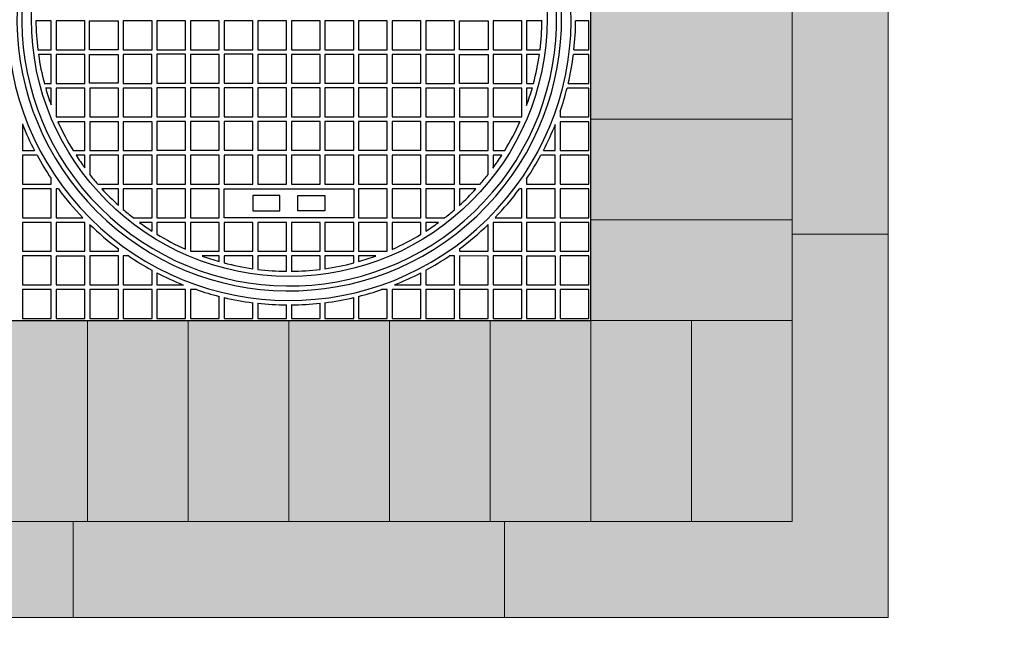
# Model space of a CAD drawing. Header units: metres. Extents: x 207669 to 209690, y 476021 to 477293.
# Tile 42 of 49: x 209334.827 to 209335.854, y 476336.673 to 476337.317. Entities that reach past the tile are written whole.
import ezdxf

# ---------------------------------------------------------------- set-up
doc = ezdxf.new("R2010")
doc.units = ezdxf.units.M
doc.linetypes.add('VH-OPSLUITBAND_100X200', pattern=[16, 8, -2, 4, -2])
doc.layers.get('0').update_dxf_attribs({"linetype": 'CONTINUOUS'})
doc.layers.get('defpoints').update_dxf_attribs({"color": 30, "linetype": 'CONTINUOUS'})
for name, color, linetype, lineweight in [('N-WE-RI-PUT_INSPECTIE-SD', 7, 'CONTINUOUS', 25), ('N-WE-VH-KANTVERHARDING-GD', 60, 'CONTINUOUS', 9), ('N-WE-VH-M', 7, 'CONTINUOUS', 18)]:
    doc.layers.add(name, color=color, linetype=linetype, lineweight=lineweight)
doc.layers.add('N-WE-VH-KANTOPSLUITING_OPSLUITBAND_100X200-AD', color=7, linetype='VH-OPSLUITBAND_100X200', lineweight=35, true_color=0x999999)
doc.layers.add('N-WE-VH-VERHARDING-BSS-AD', color=7, linetype='CONTINUOUS', lineweight=5, true_color=0x8c8c8c)
doc.styles.add('NLCS-ISO-M250-T25', font='NLCS-ISO.ttf')
doc.dimstyles.new('NLCS-M20-T25-PIJL-X_L2_H1', dxfattribs={"dimscale": 0.02, "dimtxt": 2.5, "dimasz": 2.5, "dimexe": 2, "dimexo": 2, "dimgap": 0.7, "dimtad": 1, "dimdec": 3, "dimzin": 0, "dimdsep": 46, "dimtxsty": 'NLCS-ISO-M250-T25', "dimcen": 0, "dimdle": 2, "dimclrd": 256, "dimclre": 256, "dimclrt": 256, "dimadec": 1, "dimazin": 0, "dimtfac": 1, "dimtdec": 3, "dimtofl": 0, "dimtmove": 1, "dimatfit": 0, "dimfxl": 2, "dimfxlon": 1, "dimtfillclr": 254, "dimtolj": 1, "dimtzin": 0, "dimlwd": 18, "dimlwe": 18, "dimarcsym": 0})

# ---------------------------------------------------------------- blocks, each defined once
blk = doc.blocks.new('*D26')
at = {"layer": 'defpoints', "color": 0, "transparency": 16777216}
for p in [(209334.7925, 476337.0028), (209335.4225, 476337.0032), (209335.4228, 476336.5511)]:
    blk.add_point(p, dxfattribs=at)
at = {"layer": 'N-WE-VH-M', "linetype": 'Continuous', "lineweight": 18, "transparency": 16777216}
for p, q in [((209334.7928, 476336.5906), (209334.7929, 476336.5106)), ((209335.4228, 476336.5911), (209335.4229, 476336.5111)), ((209334.8428, 476336.5507), (209335.3728, 476336.551))]:
    blk.add_line(p, q, dxfattribs=at)
at = {"layer": 'N-WE-VH-M', "transparency": 16777216}
for points in [[(209334.8428, 476336.559), (209334.8429, 476336.5423), (209334.7928, 476336.5506)], [(209335.3728, 476336.5594), (209335.3729, 476336.5427), (209335.4228, 476336.5511)]]:
    blk.add_solid(points, dxfattribs=at)
at = {"layer": 'N-WE-VH-M', "transparency": 16777216, "insert": (209335.1078, 476336.5899), "char_height": 0.05, "attachment_point": 5, "rotation": 0.0397, "style": 'NLCS-ISO-M250-T25'}
blk.add_mtext('\\A1;0.63', dxfattribs=at)
blk = doc.blocks.new('*D27')
at = {"layer": 'defpoints', "color": 0, "transparency": 16777216}
for p in [(209335.4225, 476337.0032), (209335.6325, 476337.0032), (209335.6325, 476336.5511)]:
    blk.add_point(p, dxfattribs=at)
at = {"layer": 'N-WE-VH-M', "linetype": 'Continuous', "lineweight": 18, "transparency": 16777216}
for p, q in [((209335.4225, 476336.5911), (209335.4225, 476336.5111)), ((209335.6325, 476336.5911), (209335.6325, 476336.5111)), ((209335.4725, 476336.5511), (209335.5825, 476336.5511)), ((209335.5275, 476336.5511), (209335.5659, 476336.4151)), ((209335.5659, 476336.4151), (209335.6939, 476336.4151))]:
    blk.add_line(p, q, dxfattribs=at)
at = {"layer": 'N-WE-VH-M', "transparency": 16777216}
for points in [[(209335.4725, 476336.5594), (209335.4725, 476336.5427), (209335.4225, 476336.5511)], [(209335.5825, 476336.5594), (209335.5825, 476336.5427), (209335.6325, 476336.5511)]]:
    blk.add_solid(points, dxfattribs=at)
at = {"layer": 'N-WE-VH-M', "transparency": 16777216, "insert": (209335.6299, 476336.4541), "char_height": 0.05, "attachment_point": 5, "style": 'NLCS-ISO-M250-T25'}
blk.add_mtext('\\A1;0.21', dxfattribs=at)
blk = doc.blocks.new('Inspectie put deksel')
at = {"color": 2, "linetype": 'Continuous'}
for p, q in [((0.63, 0), (0.63, 0.63)), ((0.0672, 0.3125), (0.0512, 0.3125)), ((0.0672, 0.2825), (0.0672, 0.3125)), ((0.1023, 0.3125), (0.0722, 0.3125)), ((0.0722, 0.3125), (0.0722, 0.2825)), ((0.1022, 0.2825), (0.1023, 0.3125)), ((0.1072, 0.3126), (0.1371, 0.3126)), ((0.1072, 0.2825), (0.1072, 0.3126)), ((0.1371, 0.3126), (0.1371, 0.2825)), ((0.1723, 0.3125), (0.1423, 0.3125)), ((0.1423, 0.3125), (0.1423, 0.2825)), ((0.1723, 0.2825), (0.1723, 0.3125)), ((0.2074, 0.3126), (0.1774, 0.3126)), ((0.1774, 0.3126), (0.1774, 0.2825)), ((0.2074, 0.2825), (0.2074, 0.3126)), ((0.2424, 0.3125), (0.2124, 0.3125)), ((0.2124, 0.3125), (0.2124, 0.2825)), ((0.2424, 0.2825), (0.2424, 0.3125)), ((0.2775, 0.3125), (0.2475, 0.3125)), ((0.2475, 0.3125), (0.2475, 0.2825)), ((0.2775, 0.2825), (0.2775, 0.3125)), ((0.3125, 0.3125), (0.2825, 0.3125)), ((0.2825, 0.3125), (0.2825, 0.2825)), ((0.3125, 0.2825), (0.3125, 0.3125)), ((0.3476, 0.3125), (0.3176, 0.3125)), ((0.3176, 0.3125), (0.3176, 0.2825)), ((0.3476, 0.2825), (0.3476, 0.3125)), ((0.3826, 0.3125), (0.3526, 0.3125)), ((0.3526, 0.3125), (0.3526, 0.2825)), ((0.3826, 0.2825), (0.3826, 0.3125)), ((0.4177, 0.3125), (0.3877, 0.3125)), ((0.3877, 0.3125), (0.3877, 0.2825)), ((0.4177, 0.2825), (0.4177, 0.3125)), ((0.4528, 0.3125), (0.4228, 0.3125)), ((0.4228, 0.3125), (0.4228, 0.2825)), ((0.4528, 0.2825), (0.4528, 0.3125)), ((0.4579, 0.3125), (0.4578, 0.2825)), ((0.4878, 0.3125), (0.4579, 0.3125)), ((0.4878, 0.2825), (0.4878, 0.3125)), ((0.4928, 0.3126), (0.5228, 0.3126)), ((0.4928, 0.2825), (0.4928, 0.3126)), ((0.5228, 0.3126), (0.5228, 0.2825)), ((0.5579, 0.3125), (0.528, 0.3125)), ((0.528, 0.3125), (0.528, 0.2825)), ((0.5579, 0.2825), (0.5579, 0.3125)), ((0.563, 0.3125), (0.563, 0.2825)), ((0.579, 0.3125), (0.563, 0.3125)), ((0.628, 0.3125), (0.6141, 0.3125)), ((0.628, 0.2825), (0.628, 0.3125)), ((0.0532, 0.2825), (0.0672, 0.2825)), ((0.0671, 0.2774), (0.0539, 0.2774)), ((0.0671, 0.2474), (0.0671, 0.2774)), ((0.0722, 0.2825), (0.1022, 0.2825)), ((0.1022, 0.2774), (0.0722, 0.2774)), ((0.0722, 0.2774), (0.0722, 0.2474)), ((0.1022, 0.2474), (0.1022, 0.2774)), ((0.1371, 0.2825), (0.1072, 0.2825)), ((0.1072, 0.2774), (0.1371, 0.2774)), ((0.1072, 0.2475), (0.1072, 0.2774)), ((0.1371, 0.2774), (0.1371, 0.2475)), ((0.1722, 0.2774), (0.1422, 0.2774)), ((0.1422, 0.2774), (0.1422, 0.2474)), ((0.1423, 0.2825), (0.1723, 0.2825)), ((0.1722, 0.2474), (0.1722, 0.2774)), ((0.1774, 0.2825), (0.2074, 0.2825)), ((0.2073, 0.2777), (0.1774, 0.2777)), ((0.1774, 0.2777), (0.1774, 0.2476)), ((0.2073, 0.2476), (0.2073, 0.2777)), ((0.2124, 0.2825), (0.2424, 0.2825)), ((0.2424, 0.2776), (0.2124, 0.2776)), ((0.2124, 0.2776), (0.2124, 0.2476)), ((0.2424, 0.2476), (0.2424, 0.2776)), ((0.2475, 0.2825), (0.2775, 0.2825)), ((0.2774, 0.2777), (0.2475, 0.2777)), ((0.2475, 0.2777), (0.2475, 0.2476)), ((0.2774, 0.2476), (0.2774, 0.2777)), ((0.2825, 0.2825), (0.3125, 0.2825)), ((0.3125, 0.2776), (0.2825, 0.2776)), ((0.2825, 0.2776), (0.2825, 0.2476)), ((0.3125, 0.2476), (0.3125, 0.2776)), ((0.3176, 0.2825), (0.3476, 0.2825)), ((0.3475, 0.2776), (0.3176, 0.2776)), ((0.3176, 0.2776), (0.3176, 0.2476)), ((0.3475, 0.2476), (0.3475, 0.2776)), ((0.3526, 0.2825), (0.3826, 0.2825)), ((0.3826, 0.2776), (0.3526, 0.2776)), ((0.3526, 0.2776), (0.3526, 0.2476)), ((0.3826, 0.2476), (0.3826, 0.2776)), ((0.3877, 0.2825), (0.4177, 0.2825)), ((0.4177, 0.2776), (0.3877, 0.2776)), ((0.3877, 0.2776), (0.3877, 0.2476)), ((0.4177, 0.2476), (0.4177, 0.2776)), ((0.4527, 0.2776), (0.4227, 0.2776)), ((0.4227, 0.2776), (0.4227, 0.2476)), ((0.4228, 0.2825), (0.4528, 0.2825)), ((0.4527, 0.2476), (0.4527, 0.2776)), ((0.4578, 0.2825), (0.4878, 0.2825)), ((0.4877, 0.2774), (0.4578, 0.2774)), ((0.4578, 0.2774), (0.4578, 0.2474)), ((0.4877, 0.2474), (0.4877, 0.2774)), ((0.5228, 0.2825), (0.4928, 0.2825)), ((0.4928, 0.2775), (0.5228, 0.2775)), ((0.4928, 0.2474), (0.4928, 0.2775)), ((0.5228, 0.2775), (0.5228, 0.2474)), ((0.5578, 0.2774), (0.5279, 0.2774)), ((0.5279, 0.2774), (0.5279, 0.2474)), ((0.528, 0.2825), (0.5579, 0.2825)), ((0.5578, 0.2474), (0.5578, 0.2774)), ((0.5629, 0.2774), (0.5629, 0.2474)), ((0.5763, 0.2774), (0.5629, 0.2774)), ((0.563, 0.2825), (0.577, 0.2825)), ((0.628, 0.2774), (0.6117, 0.2774)), ((0.6123, 0.2825), (0.628, 0.2825)), ((0.628, 0.2474), (0.628, 0.2774)), ((0.06, 0.2474), (0.0671, 0.2474)), ((0.0722, 0.2474), (0.1022, 0.2474)), ((0.1371, 0.2475), (0.1072, 0.2475)), ((0.1422, 0.2474), (0.1722, 0.2474)), ((0.1774, 0.2476), (0.2073, 0.2476)), ((0.2124, 0.2476), (0.2424, 0.2476)), ((0.2475, 0.2476), (0.2774, 0.2476)), ((0.2825, 0.2476), (0.3125, 0.2476)), ((0.3176, 0.2476), (0.3475, 0.2476)), ((0.3526, 0.2476), (0.3826, 0.2476)), ((0.3877, 0.2476), (0.4177, 0.2476)), ((0.4227, 0.2476), (0.4527, 0.2476)), ((0.4578, 0.2474), (0.4877, 0.2474)), ((0.5228, 0.2474), (0.4928, 0.2474)), ((0.5279, 0.2474), (0.5578, 0.2474)), ((0.5629, 0.2474), (0.5702, 0.2474)), ((0.6063, 0.2474), (0.628, 0.2474)), ((0.0671, 0.2424), (0.0614, 0.2424)), ((0.0671, 0.2249), (0.0671, 0.2424)), ((0.1022, 0.2424), (0.0722, 0.2424)), ((0.0722, 0.2424), (0.0722, 0.2124)), ((0.1022, 0.2124), (0.1022, 0.2424)), ((0.1372, 0.2424), (0.1073, 0.2424)), ((0.1073, 0.2424), (0.1073, 0.2124)), ((0.1372, 0.2124), (0.1372, 0.2424)), ((0.1722, 0.2424), (0.1422, 0.2424)), ((0.1422, 0.2424), (0.1422, 0.2124)), ((0.1722, 0.2124), (0.1722, 0.2424)), ((0.2074, 0.2426), (0.1774, 0.2426)), ((0.1774, 0.2426), (0.1774, 0.2126)), ((0.2074, 0.2126), (0.2074, 0.2426)), ((0.2424, 0.2426), (0.2124, 0.2426)), ((0.2124, 0.2426), (0.2124, 0.2126)), ((0.2424, 0.2126), (0.2424, 0.2426)), ((0.2775, 0.2426), (0.2475, 0.2426)), ((0.2475, 0.2426), (0.2475, 0.2126)), ((0.2775, 0.2126), (0.2775, 0.2426)), ((0.3125, 0.2426), (0.2825, 0.2426)), ((0.2825, 0.2426), (0.2825, 0.2126)), ((0.3125, 0.2126), (0.3125, 0.2426)), ((0.3476, 0.2426), (0.3176, 0.2426)), ((0.3176, 0.2426), (0.3176, 0.2126)), ((0.3476, 0.2126), (0.3476, 0.2426)), ((0.3826, 0.2426), (0.3526, 0.2426)), ((0.3526, 0.2426), (0.3526, 0.2126)), ((0.3826, 0.2126), (0.3826, 0.2426)), ((0.4177, 0.2426), (0.3877, 0.2426)), ((0.3877, 0.2426), (0.3877, 0.2126)), ((0.4177, 0.2126), (0.4177, 0.2426)), ((0.4528, 0.2426), (0.4228, 0.2426)), ((0.4228, 0.2426), (0.4228, 0.2126)), ((0.4528, 0.2126), (0.4528, 0.2426)), ((0.4877, 0.2424), (0.4578, 0.2424)), ((0.4578, 0.2424), (0.4578, 0.2124)), ((0.4877, 0.2124), (0.4877, 0.2424)), ((0.5228, 0.2424), (0.4928, 0.2424)), ((0.4928, 0.2424), (0.4928, 0.2124)), ((0.5228, 0.2124), (0.5228, 0.2424)), ((0.5578, 0.2424), (0.5279, 0.2424)), ((0.5279, 0.2424), (0.5279, 0.2124)), ((0.5578, 0.2124), (0.5578, 0.2424)), ((0.5629, 0.2424), (0.5629, 0.2242)), ((0.5688, 0.2424), (0.5629, 0.2424)), ((0.628, 0.2424), (0.6051, 0.2424)), ((0.628, 0.2124), (0.628, 0.2424)), ((0.598, 0.2182), (0.598, 0.2124)), ((0.0722, 0.2124), (0.1022, 0.2124)), ((0.1022, 0.2073), (0.0742, 0.2073)), ((0.1022, 0.1773), (0.1022, 0.2073)), ((0.1073, 0.2124), (0.1372, 0.2124)), ((0.1373, 0.2073), (0.1073, 0.2073)), ((0.1073, 0.2073), (0.1073, 0.1773)), ((0.1373, 0.1773), (0.1373, 0.2073)), ((0.1422, 0.2124), (0.1722, 0.2124)), ((0.1723, 0.2073), (0.1423, 0.2073)), ((0.1423, 0.2073), (0.1423, 0.1773)), ((0.1723, 0.1773), (0.1723, 0.2073)), ((0.1774, 0.2126), (0.2074, 0.2126)), ((0.2074, 0.2076), (0.1774, 0.2076)), ((0.1774, 0.2076), (0.1774, 0.1775)), ((0.2074, 0.1775), (0.2074, 0.2076)), ((0.2124, 0.2126), (0.2424, 0.2126)), ((0.2424, 0.2075), (0.2124, 0.2075)), ((0.2124, 0.2075), (0.2124, 0.1775)), ((0.2424, 0.1775), (0.2424, 0.2075)), ((0.2475, 0.2126), (0.2775, 0.2126)), ((0.2775, 0.2076), (0.2475, 0.2076)), ((0.2475, 0.2076), (0.2475, 0.1775)), ((0.2775, 0.1775), (0.2775, 0.2076)), ((0.2825, 0.2126), (0.3125, 0.2126)), ((0.3125, 0.2075), (0.2825, 0.2075)), ((0.2825, 0.2075), (0.2825, 0.1775)), ((0.3125, 0.1775), (0.3125, 0.2075)), ((0.3176, 0.2126), (0.3476, 0.2126)), ((0.3476, 0.2076), (0.3176, 0.2076)), ((0.3176, 0.2076), (0.3176, 0.1775)), ((0.3476, 0.1775), (0.3476, 0.2076)), ((0.3526, 0.2126), (0.3826, 0.2126)), ((0.3826, 0.2075), (0.3526, 0.2075)), ((0.3526, 0.2075), (0.3526, 0.1775)), ((0.3826, 0.1775), (0.3826, 0.2075)), ((0.3877, 0.2126), (0.4177, 0.2126)), ((0.4177, 0.2076), (0.3877, 0.2076)), ((0.3877, 0.2076), (0.3877, 0.1775)), ((0.4177, 0.1775), (0.4177, 0.2076)), ((0.4228, 0.2126), (0.4528, 0.2126)), ((0.4528, 0.2075), (0.4228, 0.2075)), ((0.4228, 0.2075), (0.4228, 0.1775)), ((0.4528, 0.1775), (0.4528, 0.2075)), ((0.4578, 0.2124), (0.4877, 0.2124)), ((0.4878, 0.2073), (0.4578, 0.2073)), ((0.4578, 0.2073), (0.4578, 0.1773)), ((0.4878, 0.1773), (0.4878, 0.2073)), ((0.4928, 0.2124), (0.5228, 0.2124)), ((0.5228, 0.2073), (0.4928, 0.2073)), ((0.4928, 0.2073), (0.4928, 0.1773)), ((0.5228, 0.1773), (0.5228, 0.2073)), ((0.5279, 0.2124), (0.5578, 0.2124)), ((0.5279, 0.2073), (0.5279, 0.1773)), ((0.5561, 0.2073), (0.5279, 0.2073)), ((0.598, 0.2124), (0.628, 0.2124)), ((0.628, 0.2073), (0.598, 0.2073)), ((0.598, 0.2073), (0.598, 0.1773)), ((0.628, 0.1773), (0.628, 0.2073)), ((0.0372, 0.205), (0.0372, 0.1773)), ((0.5929, 0.1773), (0.5929, 0.2046)), ((0.0372, 0.1773), (0.0498, 0.1773)), ((0.09, 0.1773), (0.1022, 0.1773)), ((0.1073, 0.1773), (0.1373, 0.1773)), ((0.1423, 0.1773), (0.1723, 0.1773)), ((0.1774, 0.1775), (0.2074, 0.1775)), ((0.2124, 0.1775), (0.2424, 0.1775)), ((0.2475, 0.1775), (0.2775, 0.1775)), ((0.2825, 0.1775), (0.3125, 0.1775)), ((0.3176, 0.1775), (0.3476, 0.1775)), ((0.3526, 0.1775), (0.3826, 0.1775)), ((0.3877, 0.1775), (0.4177, 0.1775)), ((0.4228, 0.1775), (0.4528, 0.1775)), ((0.4578, 0.1773), (0.4878, 0.1773)), ((0.4928, 0.1773), (0.5228, 0.1773)), ((0.5279, 0.1773), (0.5402, 0.1773)), ((0.5805, 0.1773), (0.5929, 0.1773)), ((0.598, 0.1773), (0.628, 0.1773)), ((0.0372, 0.1723), (0.0372, 0.1423)), ((0.0525, 0.1723), (0.0372, 0.1723)), ((0.1022, 0.1723), (0.0932, 0.1723)), ((0.1022, 0.1592), (0.1022, 0.1723)), ((0.1373, 0.1723), (0.1073, 0.1723)), ((0.1073, 0.1723), (0.1073, 0.1524)), ((0.1373, 0.1423), (0.1373, 0.1723)), ((0.1723, 0.1723), (0.1423, 0.1723)), ((0.1423, 0.1723), (0.1423, 0.1423)), ((0.1723, 0.1423), (0.1723, 0.1723)), ((0.2073, 0.1723), (0.1774, 0.1723)), ((0.1774, 0.1723), (0.1774, 0.1423)), ((0.2073, 0.1423), (0.2073, 0.1723)), ((0.2424, 0.1723), (0.2124, 0.1723)), ((0.2124, 0.1723), (0.2124, 0.1423)), ((0.2424, 0.1423), (0.2424, 0.1723)), ((0.2774, 0.1723), (0.2475, 0.1723)), ((0.2475, 0.1723), (0.2475, 0.1423)), ((0.2774, 0.1423), (0.2774, 0.1723)), ((0.3125, 0.1723), (0.2825, 0.1723)), ((0.2825, 0.1723), (0.2825, 0.1423)), ((0.3125, 0.1423), (0.3125, 0.1723)), ((0.3476, 0.1723), (0.3176, 0.1723)), ((0.3176, 0.1723), (0.3176, 0.1423)), ((0.3476, 0.1423), (0.3476, 0.1723)), ((0.3826, 0.1723), (0.3526, 0.1723)), ((0.3526, 0.1723), (0.3526, 0.1423)), ((0.3826, 0.1423), (0.3826, 0.1723)), ((0.4177, 0.1723), (0.3877, 0.1723)), ((0.3877, 0.1723), (0.3877, 0.1423)), ((0.4177, 0.1423), (0.4177, 0.1723)), ((0.4527, 0.1723), (0.4227, 0.1723)), ((0.4227, 0.1723), (0.4227, 0.1423)), ((0.4527, 0.1423), (0.4527, 0.1723)), ((0.4878, 0.1723), (0.4578, 0.1723)), ((0.4578, 0.1723), (0.4578, 0.1423)), ((0.4878, 0.1423), (0.4878, 0.1723)), ((0.5228, 0.1723), (0.4928, 0.1723)), ((0.4928, 0.1723), (0.4928, 0.1423)), ((0.5228, 0.1523), (0.5228, 0.1723)), ((0.5279, 0.1723), (0.5279, 0.159)), ((0.5371, 0.1723), (0.5279, 0.1723)), ((0.5929, 0.1723), (0.5778, 0.1723)), ((0.5929, 0.1423), (0.5929, 0.1723)), ((0.628, 0.1723), (0.598, 0.1723)), ((0.598, 0.1723), (0.598, 0.1423)), ((0.628, 0.1423), (0.628, 0.1723)), ((0.0672, 0.1423), (0.0672, 0.1481)), ((0.5629, 0.1478), (0.5629, 0.1423)), ((0.0372, 0.1423), (0.0672, 0.1423)), ((0.0671, 0.1372), (0.0372, 0.1372)), ((0.0372, 0.1372), (0.0372, 0.1072)), ((0.0671, 0.1072), (0.0671, 0.1372)), ((0.0722, 0.1372), (0.0722, 0.1072)), ((0.0748, 0.1372), (0.0722, 0.1372)), ((0.1157, 0.1423), (0.1373, 0.1423)), ((0.1373, 0.1372), (0.1201, 0.1372)), ((0.1373, 0.1201), (0.1373, 0.1372)), ((0.1423, 0.1423), (0.1723, 0.1423)), ((0.1723, 0.1372), (0.1423, 0.1372)), ((0.1423, 0.1372), (0.1423, 0.1157)), ((0.1723, 0.1072), (0.1723, 0.1372)), ((0.1774, 0.1423), (0.2073, 0.1423)), ((0.2073, 0.1373), (0.1774, 0.1373)), ((0.1774, 0.1373), (0.1774, 0.1072)), ((0.2073, 0.1072), (0.2073, 0.1373)), ((0.2124, 0.1423), (0.2424, 0.1423)), ((0.2424, 0.1372), (0.2124, 0.1372)), ((0.2124, 0.1372), (0.2124, 0.1072)), ((0.2424, 0.1072), (0.2424, 0.1372)), ((0.2474, 0.1372), (0.3827, 0.1372)), ((0.2474, 0.1072), (0.2474, 0.1372)), ((0.2475, 0.1423), (0.2774, 0.1423)), ((0.2825, 0.1423), (0.3125, 0.1423)), ((0.3176, 0.1423), (0.3476, 0.1423)), ((0.3526, 0.1423), (0.3826, 0.1423)), ((0.3827, 0.1372), (0.3827, 0.1072)), ((0.3877, 0.1423), (0.4177, 0.1423)), ((0.4177, 0.1373), (0.3877, 0.1373)), ((0.3877, 0.1373), (0.3877, 0.1072)), ((0.4177, 0.1072), (0.4177, 0.1373)), ((0.4227, 0.1423), (0.4527, 0.1423)), ((0.4527, 0.1372), (0.4227, 0.1372)), ((0.4227, 0.1372), (0.4227, 0.1072)), ((0.4527, 0.1072), (0.4527, 0.1372)), ((0.4578, 0.1423), (0.4878, 0.1423)), ((0.4878, 0.1373), (0.4578, 0.1373)), ((0.4578, 0.1373), (0.4578, 0.1072)), ((0.4878, 0.1155), (0.4878, 0.1373)), ((0.4928, 0.1423), (0.5146, 0.1423)), ((0.4928, 0.1372), (0.4928, 0.1199)), ((0.5101, 0.1372), (0.4928, 0.1372)), ((0.5579, 0.1373), (0.5555, 0.1373)), ((0.5579, 0.1072), (0.5579, 0.1373)), ((0.5629, 0.1423), (0.5929, 0.1423)), ((0.5929, 0.1372), (0.5629, 0.1372)), ((0.5629, 0.1372), (0.5629, 0.1072)), ((0.5929, 0.1072), (0.5929, 0.1372)), ((0.598, 0.1423), (0.628, 0.1423)), ((0.628, 0.1372), (0.598, 0.1373)), ((0.598, 0.1373), (0.598, 0.1072)), ((0.628, 0.1072), (0.628, 0.1372)), ((0.3055, 0.1302), (0.2775, 0.1302)), ((0.2775, 0.1302), (0.2775, 0.1142)), ((0.3055, 0.1142), (0.3055, 0.1302)), ((0.3245, 0.1142), (0.3245, 0.1302)), ((0.3245, 0.1302), (0.3526, 0.1302)), ((0.3526, 0.1302), (0.3526, 0.1142)), ((0.2775, 0.1142), (0.3055, 0.1142)), ((0.3526, 0.1142), (0.3245, 0.1142)), ((0.0372, 0.1072), (0.0671, 0.1072)), ((0.0722, 0.1072), (0.1003, 0.1072)), ((0.1525, 0.1072), (0.1723, 0.1072)), ((0.1774, 0.1072), (0.2073, 0.1072)), ((0.2124, 0.1072), (0.2424, 0.1072)), ((0.3827, 0.1072), (0.2474, 0.1072)), ((0.3877, 0.1072), (0.4177, 0.1072)), ((0.4227, 0.1072), (0.4527, 0.1072)), ((0.4578, 0.1072), (0.4777, 0.1072)), ((0.53, 0.1072), (0.5579, 0.1072)), ((0.5629, 0.1072), (0.5929, 0.1072)), ((0.598, 0.1072), (0.628, 0.1072)), ((0.0671, 0.1022), (0.0372, 0.1022)), ((0.0372, 0.1022), (0.0372, 0.0722)), ((0.0671, 0.0722), (0.0671, 0.1022)), ((0.1022, 0.1022), (0.0722, 0.1022)), ((0.0722, 0.1022), (0.0722, 0.0722)), ((0.1022, 0.0722), (0.1022, 0.1022)), ((0.1073, 0.1002), (0.1073, 0.0722)), ((0.1723, 0.1022), (0.1591, 0.1022)), ((0.1723, 0.0932), (0.1723, 0.1022)), ((0.2073, 0.1022), (0.1774, 0.1022)), ((0.1774, 0.1022), (0.1774, 0.09)), ((0.2073, 0.0742), (0.2073, 0.1022)), ((0.2424, 0.1022), (0.2124, 0.1022)), ((0.2124, 0.1022), (0.2124, 0.0722)), ((0.2424, 0.0722), (0.2424, 0.1022)), ((0.2774, 0.1022), (0.2475, 0.1022)), ((0.2475, 0.1022), (0.2475, 0.0722)), ((0.2774, 0.0722), (0.2774, 0.1022)), ((0.3125, 0.1022), (0.2825, 0.1022)), ((0.2825, 0.1022), (0.2825, 0.0722)), ((0.3125, 0.0722), (0.3125, 0.1022)), ((0.3475, 0.1022), (0.3176, 0.1022)), ((0.3176, 0.1022), (0.3176, 0.0722)), ((0.3475, 0.0722), (0.3475, 0.1022)), ((0.3826, 0.1022), (0.3526, 0.1022)), ((0.3526, 0.1022), (0.3526, 0.0722)), ((0.3826, 0.0722), (0.3826, 0.1022)), ((0.4177, 0.1022), (0.3877, 0.1022)), ((0.3877, 0.1022), (0.3877, 0.0722)), ((0.4176, 0.0722), (0.4177, 0.1022)), ((0.4527, 0.1022), (0.4227, 0.1022)), ((0.4227, 0.1022), (0.4227, 0.0741)), ((0.4527, 0.0899), (0.4527, 0.1022)), ((0.4578, 0.1022), (0.4578, 0.0931)), ((0.4711, 0.1022), (0.4578, 0.1022)), ((0.5228, 0.0722), (0.5228, 0.1)), ((0.5579, 0.1022), (0.5279, 0.1022)), ((0.5279, 0.1022), (0.5279, 0.0722)), ((0.5579, 0.0722), (0.5579, 0.1022)), ((0.5929, 0.1022), (0.5629, 0.1022)), ((0.5629, 0.1022), (0.5629, 0.0722)), ((0.5929, 0.0722), (0.5929, 0.1022)), ((0.628, 0.1022), (0.598, 0.1022)), ((0.598, 0.1022), (0.598, 0.0722)), ((0.628, 0.0722), (0.628, 0.1022)), ((0.0372, 0.0722), (0.0671, 0.0722)), ((0.0722, 0.0722), (0.1022, 0.0722)), ((0.1073, 0.0722), (0.1372, 0.0722)), ((0.1372, 0.0722), (0.1372, 0.0748)), ((0.2124, 0.0722), (0.2424, 0.0722)), ((0.2475, 0.0722), (0.2774, 0.0722)), ((0.2825, 0.0722), (0.3125, 0.0722)), ((0.3176, 0.0722), (0.3475, 0.0722)), ((0.3526, 0.0722), (0.3826, 0.0722)), ((0.3877, 0.0722), (0.4176, 0.0722)), ((0.4928, 0.0746), (0.4928, 0.0722)), ((0.4928, 0.0722), (0.5228, 0.0722)), ((0.5279, 0.0722), (0.5579, 0.0722)), ((0.5629, 0.0722), (0.5929, 0.0722)), ((0.598, 0.0722), (0.628, 0.0722)), ((0.0672, 0.0672), (0.0372, 0.0672)), ((0.0372, 0.0672), (0.0372, 0.0371)), ((0.0672, 0.0371), (0.0672, 0.0672)), ((0.1022, 0.0671), (0.0722, 0.0671)), ((0.0722, 0.0671), (0.0722, 0.0371)), ((0.1022, 0.0371), (0.1022, 0.0671)), ((0.1373, 0.0672), (0.1073, 0.0672)), ((0.1073, 0.0672), (0.1073, 0.0371)), ((0.1373, 0.0371), (0.1373, 0.0672)), ((0.1423, 0.0672), (0.1423, 0.0372)), ((0.1481, 0.0672), (0.1423, 0.0672)), ((0.2424, 0.0672), (0.2247, 0.0672)), ((0.2424, 0.0614), (0.2424, 0.0672)), ((0.2775, 0.0672), (0.2475, 0.0672)), ((0.2475, 0.0672), (0.2475, 0.06)), ((0.2775, 0.0539), (0.2775, 0.0672)), ((0.3125, 0.0672), (0.2825, 0.0672)), ((0.2825, 0.0672), (0.2825, 0.0532)), ((0.3125, 0.0512), (0.3125, 0.0672)), ((0.3476, 0.0672), (0.3176, 0.0672)), ((0.3176, 0.0672), (0.3176, 0.0512)), ((0.3476, 0.0532), (0.3476, 0.0672)), ((0.3826, 0.0672), (0.3526, 0.0672)), ((0.3526, 0.0672), (0.3526, 0.0539)), ((0.3826, 0.06), (0.3826, 0.0672)), ((0.3877, 0.0672), (0.3877, 0.0614)), ((0.4056, 0.0672), (0.3877, 0.0672)), ((0.4878, 0.0672), (0.4822, 0.0672)), ((0.4878, 0.0371), (0.4878, 0.0672)), ((0.5229, 0.0671), (0.4929, 0.0672)), ((0.4929, 0.0672), (0.4929, 0.0371)), ((0.5229, 0.0371), (0.5229, 0.0671)), ((0.5579, 0.0672), (0.528, 0.0672)), ((0.528, 0.0672), (0.528, 0.0371)), ((0.5579, 0.0371), (0.5579, 0.0672)), ((0.593, 0.0671), (0.563, 0.0671)), ((0.563, 0.0671), (0.563, 0.0371)), ((0.593, 0.0371), (0.593, 0.0671)), ((0.628, 0.0672), (0.5981, 0.0672)), ((0.5981, 0.0672), (0.5981, 0.0371)), ((0.628, 0.0371), (0.628, 0.0672)), ((0.1723, 0.0372), (0.1723, 0.0524)), ((0.4578, 0.0524), (0.4578, 0.0371)), ((0.1774, 0.0497), (0.1774, 0.0372)), ((0.4527, 0.0371), (0.4527, 0.0497)), ((0.0372, 0.0371), (0.0672, 0.0371)), ((0.0672, 0.0321), (0.0372, 0.0321)), ((0.0372, 0.0321), (0.0372, 0.0021)), ((0.0672, 0.0021), (0.0672, 0.0321)), ((0.0722, 0.0371), (0.1022, 0.0371)), ((0.1022, 0.0321), (0.0722, 0.0321)), ((0.0722, 0.0321), (0.0722, 0.0021)), ((0.1022, 0.0021), (0.1022, 0.0321)), ((0.1073, 0.0371), (0.1373, 0.0371)), ((0.1373, 0.0321), (0.1073, 0.0321)), ((0.1073, 0.0321), (0.1073, 0.0021)), ((0.1373, 0.0021), (0.1373, 0.0321)), ((0.1423, 0.0372), (0.1723, 0.0372)), ((0.1723, 0.0321), (0.1423, 0.0321)), ((0.1423, 0.0321), (0.1423, 0.0021)), ((0.1723, 0.0021), (0.1723, 0.0321)), ((0.1774, 0.0372), (0.205, 0.0372)), ((0.2074, 0.0322), (0.1774, 0.0322)), ((0.1774, 0.0322), (0.1774, 0.0021)), ((0.2074, 0.0021), (0.2074, 0.0322)), ((0.2124, 0.0321), (0.2124, 0.0021)), ((0.2186, 0.0321), (0.2124, 0.0321)), ((0.4177, 0.0321), (0.4117, 0.0321)), ((0.4177, 0.0021), (0.4177, 0.0321)), ((0.4527, 0.0321), (0.4227, 0.0321)), ((0.4227, 0.0321), (0.4227, 0.0021)), ((0.4253, 0.0371), (0.4527, 0.0371)), ((0.4527, 0.0021), (0.4527, 0.0321)), ((0.4578, 0.0371), (0.4878, 0.0371)), ((0.4878, 0.0321), (0.4578, 0.0321)), ((0.4578, 0.0321), (0.4578, 0.0021)), ((0.4878, 0.0021), (0.4878, 0.0321)), ((0.4929, 0.0371), (0.5229, 0.0371)), ((0.5229, 0.0321), (0.4929, 0.0321)), ((0.4929, 0.0321), (0.4929, 0.0021)), ((0.5229, 0.0021), (0.5229, 0.0321)), ((0.528, 0.0371), (0.5579, 0.0371)), ((0.5579, 0.0321), (0.528, 0.0321)), ((0.528, 0.0321), (0.528, 0.0021)), ((0.5579, 0.0021), (0.5579, 0.0321)), ((0.563, 0.0371), (0.593, 0.0371)), ((0.593, 0.0321), (0.563, 0.0321)), ((0.563, 0.0321), (0.563, 0.0021)), ((0.593, 0.0021), (0.593, 0.0321)), ((0.5981, 0.0371), (0.628, 0.0371)), ((0.628, 0.0321), (0.5981, 0.0321)), ((0.5981, 0.0321), (0.5981, 0.0021)), ((0.628, 0.0021), (0.628, 0.0321)), ((0.2424, 0.0021), (0.2424, 0.0251)), ((0.2475, 0.0239), (0.2475, 0.0021)), ((0.3826, 0.0021), (0.3826, 0.0238)), ((0.3877, 0.0251), (0.3877, 0.0021)), ((0.2775, 0.0021), (0.2775, 0.0185)), ((0.2825, 0.0179), (0.2825, 0.0021)), ((0.3125, 0.0021), (0.3125, 0.0161)), ((0.3176, 0.0161), (0.3176, 0.0021)), ((0.3476, 0.0021), (0.3476, 0.0179)), ((0.3526, 0.0185), (0.3526, 0.0021)), ((0, 0), (0.63, 0)), ((0.0372, 0.0021), (0.0672, 0.0021)), ((0.0722, 0.0021), (0.1022, 0.0021)), ((0.1073, 0.0021), (0.1373, 0.0021)), ((0.1423, 0.0021), (0.1723, 0.0021)), ((0.1774, 0.0021), (0.2074, 0.0021)), ((0.2124, 0.0021), (0.2424, 0.0021)), ((0.2475, 0.0021), (0.2775, 0.0021)), ((0.2825, 0.0021), (0.3125, 0.0021)), ((0.3176, 0.0021), (0.3476, 0.0021)), ((0.3526, 0.0021), (0.3826, 0.0021)), ((0.3877, 0.0021), (0.4177, 0.0021)), ((0.4227, 0.0021), (0.4527, 0.0021)), ((0.4578, 0.0021), (0.4878, 0.0021)), ((0.4929, 0.0021), (0.5229, 0.0021)), ((0.528, 0.0021), (0.5579, 0.0021)), ((0.563, 0.0021), (0.593, 0.0021)), ((0.5981, 0.0021), (0.628, 0.0021))]:
    blk.add_line(p, q, dxfattribs=at)
blk.add_circle((0.3154, 0.3148), 0.2689, dxfattribs=at)
for centre, radius, start, end in [((0.3154, 0.3148), 0.294, 45.9948, 44.1296), ((0.3154, 0.3148), 0.284, 48.1289, 42.0052), ((0.3154, 0.3148), 0.2789, 47.7369, 42.3986), ((0.3151, 0.3151), 0.2639, 180.5566, 187.0941), ((0.3151, 0.3151), 0.2639, 352.9067, 359.4391), ((0.3151, 0.3151), 0.299, 353.7417, 359.5091), ((0.3151, 0.3151), 0.2639, 188.2077, 194.8653), ((0.3151, 0.3151), 0.2639, 345.1357, 351.7881), ((0.3151, 0.3151), 0.299, 346.9115, 352.7607), ((0.3151, 0.3151), 0.2639, 195.9906, 199.9853), ((0.3151, 0.3151), 0.2639, 339.8472, 344.1891), ((0.3151, 0.3151), 0.299, 341.0982, 345.9263), ((0.3151, 0.3151), 0.2639, 204.1042, 211.473), ((0.3151, 0.3151), 0.2639, 328.5287, 335.9026), ((0.3151, 0.3151), 0.299, 201.6178, 207.4435), ((0.3151, 0.3151), 0.299, 332.5572, 338.3109), ((0.3151, 0.3151), 0.299, 208.528, 213.9585), ((0.3151, 0.3151), 0.2639, 212.7597, 216.2169), ((0.3151, 0.3151), 0.2639, 323.7315, 327.2479), ((0.3151, 0.3151), 0.299, 325.9807, 331.4678), ((0.3151, 0.3151), 0.2639, 218.0476, 220.9058), ((0.3151, 0.3151), 0.2639, 319.0965, 321.9027), ((0.3151, 0.3151), 0.299, 216.5083, 224.0518), ((0.3151, 0.3151), 0.2639, 222.3675, 227.6232), ((0.3151, 0.3151), 0.2639, 312.3179, 317.6283), ((0.3151, 0.3151), 0.299, 315.9501, 323.4984), ((0.3151, 0.3151), 0.2639, 229.0781, 231.9603), ((0.3151, 0.3151), 0.2639, 308.0354, 310.8508), ((0.3151, 0.3151), 0.299, 225.9565, 233.4887), ((0.3151, 0.3151), 0.2639, 233.7657, 237.2239), ((0.3151, 0.3151), 0.2639, 302.7211, 306.2386), ((0.3151, 0.3151), 0.299, 306.4627, 313.9992), ((0.3151, 0.3151), 0.2639, 238.5288, 245.8873), ((0.3151, 0.3151), 0.2639, 294.0531, 301.4169), ((0.3151, 0.3151), 0.299, 236.0249, 241.4627), ((0.3151, 0.3151), 0.2639, 249.9582, 254.0064), ((0.3151, 0.3151), 0.2639, 285.966, 290.0522), ((0.3151, 0.3151), 0.299, 298.5105, 303.9788), ((0.3151, 0.3151), 0.2639, 255.1528, 261.7956), ((0.3151, 0.3151), 0.2639, 262.9028, 269.4341), ((0.3151, 0.3151), 0.2639, 270.5392, 277.0624), ((0.3151, 0.3151), 0.2639, 278.1695, 284.8197), ((0.3151, 0.3151), 0.299, 242.5674, 248.3809), ((0.3151, 0.3151), 0.299, 291.6149, 297.406), ((0.3151, 0.3151), 0.299, 251.1639, 255.9229), ((0.3151, 0.3151), 0.299, 284.0524, 288.8456), ((0.3151, 0.3151), 0.299, 256.9264, 262.7629), ((0.3151, 0.3151), 0.299, 277.2059, 283.049), ((0.3151, 0.3151), 0.299, 263.7383, 269.5002), ((0.3151, 0.3151), 0.299, 270.4757, 276.2306)]:
    blk.add_arc(centre, radius, start, end, dxfattribs=at)
blk = doc.blocks.new('*D32')
at = {"layer": 'defpoints', "color": 0, "transparency": 16777216}
for p in [(209335.6325, 476336.7932), (209335.7325, 476336.7932), (209335.7325, 476336.5511)]:
    blk.add_point(p, dxfattribs=at)
at = {"layer": 'N-WE-VH-M', "linetype": 'Continuous', "lineweight": 18, "transparency": 16777216}
for p, q in [((209335.6325, 476336.5911), (209335.6325, 476336.5111)), ((209335.7325, 476336.5911), (209335.7325, 476336.5111)), ((209335.5825, 476336.5511), (209335.5325, 476336.5511)), ((209335.6325, 476336.5511), (209335.7325, 476336.5511)), ((209335.6825, 476336.5511), (209335.7233, 476336.4151)), ((209335.7825, 476336.5511), (209335.8325, 476336.5511)), ((209335.7233, 476336.4151), (209335.8513, 476336.4151))]:
    blk.add_line(p, q, dxfattribs=at)
at = {"layer": 'N-WE-VH-M', "transparency": 16777216}
for points in [[(209335.5825, 476336.5594), (209335.5825, 476336.5427), (209335.6325, 476336.5511)], [(209335.7825, 476336.5594), (209335.7825, 476336.5427), (209335.7325, 476336.5511)]]:
    blk.add_solid(points, dxfattribs=at)
at = {"layer": 'N-WE-VH-M', "transparency": 16777216, "insert": (209335.7873, 476336.4541), "char_height": 0.05, "attachment_point": 5, "style": 'NLCS-ISO-M250-T25'}
blk.add_mtext('\\A1;0.10', dxfattribs=at)

msp = doc.modelspace()

# ---------------------------------------------------------------- hatches: boundary and pattern name
at = {"layer": 'N-WE-VH-KANTOPSLUITING_OPSLUITBAND_100X200-AD'}
h = msp.add_hatch(color=256, dxfattribs=at)
h.dxf.hatch_style = 1
h.paths.add_polyline_path([(209334.4825, 476337.9432), (209335.7325, 476337.9432), (209335.7325, 476336.6932), (209334.4825, 476336.6932)])
h.paths.add_polyline_path([(209334.5825, 476337.8432), (209335.6325, 476337.8432), (209335.6325, 476336.7932), (209334.5825, 476336.7932)], flags=16)
at = {"layer": 'N-WE-VH-VERHARDING-BSS-AD'}
h = msp.add_hatch(color=256, dxfattribs=at)
h.dxf.hatch_style = 1
h.paths.add_polyline_path([(209334.7925, 476337.6332), (209335.4225, 476337.6332), (209335.4225, 476337.0032), (209334.7925, 476337.0032)], flags=16)
h.paths.add_polyline_path([(209334.5825, 476337.8432), (209335.6325, 476337.8432), (209335.6325, 476336.7932), (209334.5825, 476336.7932)])

# ---------------------------------------------------------------- linework, layer by layer
at = {"layer": 'N-WE-VH-KANTVERHARDING-GD'}
for points in [[(209334.4825, 476337.9432), (209335.7325, 476337.9432), (209335.7325, 476336.6932), (209334.4825, 476336.6932)], [(209334.5825, 476337.8432), (209335.6325, 476337.8432), (209335.6325, 476336.7932), (209334.5825, 476336.7932)], [(209334.7925, 476337.6332), (209335.4225, 476337.6332), (209335.4225, 476337.0032), (209334.7925, 476337.0032)]]:
    msp.add_lwpolyline(points, close=True, dxfattribs=at)
for points in [[(209335.4225, 476337.2132), (209335.6325, 476337.2132)], [(209335.4225, 476337.1082), (209335.6325, 476337.1082)], [(209335.7325, 476337.0932), (209335.6325, 476337.0932)], [(209334.8975, 476337.0032), (209334.8975, 476336.7932)], [(209335.0025, 476337.0032), (209335.0025, 476336.7932)], [(209335.1075, 476337.0032), (209335.1075, 476336.7932)], [(209335.2125, 476337.0032), (209335.2125, 476336.7932)], [(209335.3175, 476337.0032), (209335.3175, 476336.7932)], [(209335.4225, 476337.0032), (209335.4225, 476336.7932)], [(209335.4225, 476337.0032), (209335.6325, 476337.0032)], [(209335.5275, 476337.0032), (209335.5275, 476336.7932)], [(209334.8825, 476336.6932), (209334.8825, 476336.7932)], [(209335.3325, 476336.6932), (209335.3325, 476336.7932)]]:
    msp.add_lwpolyline(points, dxfattribs=at)

# ---------------------------------------------------------------- block references
at = {"layer": 'N-WE-RI-PUT_INSPECTIE-SD'}
msp.add_blockref('Inspectie put deksel', (209334.7925, 476337.0032), dxfattribs=at)

# ---------------------------------------------------------------- dimensions: what is measured, and where the dimension line sits
at = {"layer": 'N-WE-VH-M'}
for p1, p2, distance, picture, middle in [((209334.7925, 476337.0028), (209335.4225, 476337.0032), -0.4522, '*D26', (209335.1078, 476336.5899)), ((209335.6325, 476336.7932), (209335.7325, 476336.7932), -0.2422, '*D32', (209335.7373, 476336.4541))]:
    dim = msp.add_aligned_dim(p1=p1, p2=p2, distance=distance, dimstyle='NLCS-M20-T25-PIJL-X_L2_H1', override={"dimdec": 2, "dimtdec": 2}, dxfattribs=at)
    dim.commit()
    dim.dimension.update_dxf_attribs({"geometry": picture, "text_midpoint": middle})
dim = msp.add_linear_dim(base=(209335.6325, 476336.5511), p1=(209335.4225, 476337.0032), p2=(209335.6325, 476337.0032), angle=0, dimstyle='NLCS-M20-T25-PIJL-X_L2_H1', override={"dimdec": 2, "dimtdec": 2}, dxfattribs=at)
dim.commit()
dim.dimension.update_dxf_attribs({"geometry": '*D27', "text_midpoint": (209335.5799, 476336.4151), "dimtype": 161})

doc.saveas('drawing.dxf')
